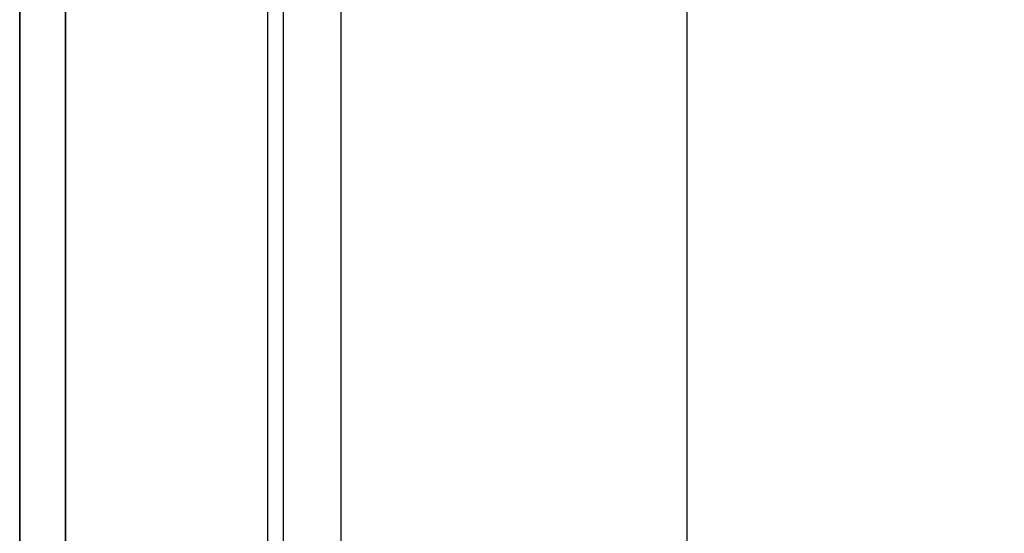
# Model space of a CAD drawing. Header units: millimetres. Extents: x 373037 to 682063, y 76092 to 274210.
# Tile 62 of 256: x 655037 to 655144, y 255525 to 255581. Entities that reach past the tile are written whole.
import ezdxf

# ---------------------------------------------------------------- set-up
doc = ezdxf.new("R2010")
doc.units = ezdxf.units.MM
doc.header["$LTSCALE"] = 100
doc.linetypes.add('ČÁRKOVANÁ', pattern=[19.05, 12.7, -6.35])
doc.layers.add('PUDORYS', color=253, linetype='CONTINUOUS')

msp = doc.modelspace()

# ---------------------------------------------------------------- linework, layer by layer
at = {"layer": 'PUDORYS', "color": 252, "ltscale": 15, "true_color": 0x939598}
for points in [[(655036.64, 249592.15), (681616.64, 249592.15), (681616.64, 273272.15), (655036.64, 273272.15)], [(681611.64, 273267.15), (655041.64, 273267.15), (655041.64, 249597.15), (681611.64, 249597.15)], [(655063.64, 249619.15), (681589.64, 249619.15), (681589.64, 273245.15), (655063.64, 273245.15)], [(681581.64, 273237.15), (655071.64, 273237.15), (655071.64, 249627.15), (681581.64, 249627.15)], [(655065.38, 255507.83), (655065.38, 255976.49), (655109.38, 255976.49), (655109.38, 255507.83)]]:
    msp.add_lwpolyline(points, close=True, dxfattribs=at)
at = {"layer": 'PUDORYS', "color": 252, "linetype": 'ČÁRKOVANÁ', "ltscale": 5, "true_color": 0x939598}
for points in [[(681606.64, 249602.15), (655036.64, 249602.15), (655036.64, 273272.15), (681606.64, 273272.15)], [(681611.64, 249597.15), (655041.64, 249597.15), (655041.64, 273267.15), (681611.64, 273267.15)]]:
    msp.add_lwpolyline(points, close=True, dxfattribs=at)
at = {"layer": 'PUDORYS', "color": 252, "true_color": 0x939598}
msp.add_lwpolyline([(655065.38, 255588.8), (655065.38, 255976.49), (655109.38, 255976.49), (655109.38, 255588.8), (655109.38, 255507.83), (655065.38, 255507.83)], close=True, dxfattribs=at)

doc.saveas('drawing.dxf')
